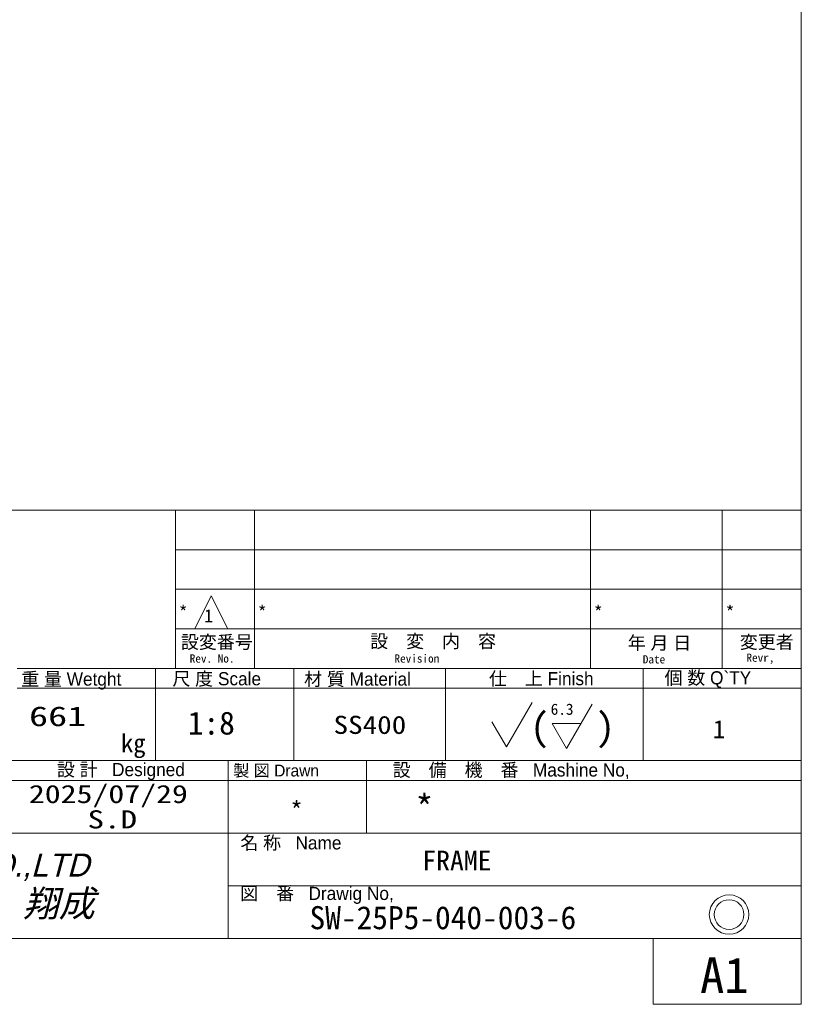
# Model space of a CAD drawing. Header units: millimetres. Extents: x -62 to 6744, y -106 to 4796.
# Tile 10 of 12: x 5691 to 6640, y 0 to 1196. Entities that reach past the tile are written whole.
import ezdxf
from ezdxf.enums import TextEntityAlignment as Align

# ---------------------------------------------------------------- set-up
doc = ezdxf.new("R2010")
doc.units = ezdxf.units.MM
doc.layers.get('0').update_dxf_attribs({"color": 157, "lineweight": 0})
for name, color, linetype, lineweight in [('1', 72, 'Continuous', 0), ('2', 176, 'Continuous', 0), ('4', 176, 'Continuous', 0)]:
    doc.layers.add(name, color=color, linetype=linetype, lineweight=lineweight)
doc.styles.add('JIS', font='txt')
doc.styles.add('TSTYLE20', font='txt')

# ---------------------------------------------------------------- blocks, each defined once
blk = doc.blocks.new('TITLE_BLOCK', base_point=(6640, 80))
at = {"color": 176, "linetype": 'Continuous', "lineweight": 0, "true_color": 0x000080}
for p, q in [((5903.6, 456), (5923.6, 496)), ((5923.6, 496), (5943.6, 456)), ((5903.6, 456), (5943.6, 456))]:
    blk.add_line(p, q, dxfattribs=at)
for radius in [24, 18]:
    blk.add_circle((6552.3, 109), radius, dxfattribs=at)
at = {"layer": '1', "color": 176, "linetype": 'Continuous', "lineweight": 0, "true_color": 0x000080}
blk.add_line((6640, 80), (5240, 80), dxfattribs=at)
at = {"layer": '2', "color": 176, "linetype": 'Continuous', "lineweight": 0, "true_color": 0x000080}
for p, q in [((6640, 600), (5240, 600)), ((5880, 600), (5880, 408)), ((5976, 600), (5976, 408)), ((6384, 600), (6384, 408)), ((6544, 600), (6544, 408)), ((6640, 600), (6640, 80)), ((5880, 552), (6640, 552)), ((5880, 504), (6640, 504)), ((5880, 456), (6640, 456)), ((5688, 408), (6640, 408)), ((5856, 408), (5856, 296)), ((6024, 408), (6024, 296)), ((6208, 408), (6208, 296)), ((6448, 408), (6448, 296)), ((5688, 384), (6640, 384)), ((5240, 296), (6640, 296)), ((5944, 296), (5944, 80)), ((6112, 296), (6112, 208)), ((5240, 272), (6640, 272)), ((5240, 208), (6640, 208)), ((5944, 144), (6640, 144)), ((5240, 80), (6640, 80))]:
    blk.add_line(p, q, dxfattribs=at)
at = {"layer": '4', "color": 176, "linetype": 'Continuous', "lineweight": 0, "true_color": 0x000080}
for p, q in [((6282.1, 312.5), (6313.3, 366.5)), ((6355, 310.6), (6386.1, 364.6)), ((6264.4, 343.1), (6282.1, 312.5)), ((6337.3, 341.2), (6355, 310.6)), ((6372.7, 341.2), (6337.3, 341.2))]:
    blk.add_line(p, q, dxfattribs=at)
at = {"layer": '1', "color": 176, "linetype": 'Continuous', "lineweight": 0, "true_color": 0x000080, "insert": (5895.1, 355.6), "char_height": 28, "width": 1530.666, "attachment_point": 1, "style": 'JIS'}
blk.add_mtext('{\\ftxt|b0|i0|c0|p0;1:8}', dxfattribs=at)
at = {"layer": '2', "color": 176, "linetype": 'Continuous', "lineweight": 0, "true_color": 0x000080, "style": 'JIS'}
for s, height, p in [('*', 16, (5884, 468)), ('*', 16, (5980, 468)), ('*', 16, (6388, 468)), ('*', 16, (6548, 468)), ('kg', 22, (5813.9, 306.2)), ('*', 32, (6171.5, 222.5)), ('*', 22, (6019.6, 224.3))]:
    blk.add_text(s, height=height, dxfattribs=at).set_placement(p)
for s, height, width, p in [('661', 24, 1.42, (5702.3, 337.8)), ('2025/07/29', 22, 1.29, (5702.1, 244.4)), ('S.D', 22, 1.34, (5773.3, 213.6)), ('FRAME', 24, 1.03, (6179.8, 162.6))]:
    blk.add_text(s, height=height, dxfattribs=dict(at, width=width)).set_placement(p)
at = {"layer": '2', "color": 176, "linetype": 'Continuous', "lineweight": 0, "true_color": 0x000080, "style": 'JIS', "width": 1.18}
blk.add_text('SS400', height=22, dxfattribs=at).set_placement((6116.2, 328.4), align=Align.CENTER)
at = {"layer": '2', "color": 176, "linetype": 'Continuous', "lineweight": 0, "true_color": 0x000080, "attachment_point": 1, "style": 'JIS'}
for s, insert, char_height, width in [('{\\fＭＳ Ｐ明朝|b0|i0|c0|p0;設変番号}', (5886.7, 448), 16, 1903.627), ('{\\fＭＳ Ｐ明朝|b0|i0|c0|p0;設\u3000変\u3000内\u3000容}', (6116.5, 449), 16, 2813.655), ('{\\fＭＳ Ｐ明朝|b0|i0|c0|p0;年 月 日}', (6429.2, 447), 16, 1580.287), ('{\\fＭＳ Ｐ明朝|b0|i0|c0|p0;変更者}', (6565.3, 448), 16, 1394.447), ('{\\ftxt|b0|i0|c0|p0;Rev. No.}', (5897.4, 425), 10, 614.286), ('{\\ftxt|b0|i0|c0|p0;Revision}', (6146, 425), 10, 588.662), ('{\\ftxt|b0|i0|c0|p0;Date}', (6447.5, 424), 10, 300), ('{\\ftxt|b0|i0|c0|p0;Revr,}', (6573.4, 426), 10, 396.825), ('{\\fＭＳ Ｐ明朝|b0|i0|c0|p0;個 数 Q`TY}', (6473.9, 404.5), 16, 2367.447), ('{\\fＭＳ Ｐ明朝|b0|i0|c0|p0;重 量 Wetght}', (5692.8, 403), 16, 2731.117), ('{\\fＭＳ Ｐ明朝|b0|i0|c0|p0;尺 度 Scale}', (5876.4, 403.4), 16, 2219.132), ('{\\fＭＳ Ｐ明朝|b0|i0|c0|p0;材 質 Material}', (6036.3, 403), 16, 2851.556), ('{\\fＭＳ Ｐ明朝|b0|i0|c0|p0;仕\u3000上 Finish}', (6260.7, 403.5), 16, 2629.081), ('{\\ftxt|b0|i0|c0|p0;1}', (6532.6, 345.1), 22, 115.238), ('{\\fＭＳ Ｐ明朝|b0|i0|c0|p0;設 計   Designed}', (5736.2, 293.1), 16, 3436.029), ('{\\fＭＳ Ｐ明朝|b0|i0|c0|p0;製 図 Drawn}', (5950.2, 291.1), 14.4, 2064.22), ('{\\fＭＳ Ｐ明朝|b0|i0|c0|p0;設\u3000備\u3000機\u3000番   Mashine No,}', (6143.9, 292.6), 16, 5826.829), ('{\\fＭＳ Ｐ明朝|b0|i0|c0|p0;名 称   Name }', (5958.9, 204.1), 16, 2576.384), ('{\\fHGｺﾞｼｯｸE|b0|i0|c0|p0;\\Q15;SHOSEI CO.,LTD}', (5475.7, 183.1), 28, 8414.163), ('{\\fＭＳ Ｐ明朝|b0|i0|c0|p0;図\u3000番   Drawig No,}', (5958.7, 142.7), 16, 3897.537), ('{\\fHGｺﾞｼｯｸE|b0|i0|c0|p0;\\Q15;翔成}', (5694.7, 138.5), 32, 3698.809), ('{\\ftxt|b0|i0|c0|p0;SW-25P5-040-003-6}', (6042.9, 119.2), 28, 13552)]:
    blk.add_mtext(s, dxfattribs=dict(at, insert=insert, char_height=char_height, width=width))
at = {"layer": '4', "color": 176, "linetype": 'Continuous', "lineweight": 0, "true_color": 0x000080, "attachment_point": 1, "style": 'JIS'}
for s, insert, char_height, width in [('{\\ftxt|b0|i0|c0|p0;1}', (5914.9, 479.8), 16, 60.952), ('{\\ftxt|b0|i0|c0|p0;6.3}', (6335.7, 365.2), 13.6, 378.728), ('{\\ftxt|b0|i0|c0|p0;(}', (6310.7, 353.9), 34, 587.175)]:
    blk.add_mtext(s, dxfattribs=dict(at, insert=insert, char_height=char_height, width=width))
at = {"layer": '4', "color": 176, "linetype": 'Continuous', "lineweight": 0, "true_color": 0x000080, "extrusion": (0, 0, -1), "insert": (6413.7, 353.9), "char_height": 34, "width": 587.175, "attachment_point": 1, "text_direction": (-1, 0, 0), "style": 'JIS'}
blk.add_mtext('{\\ftxt|b0|i0|c0|p0;(}', dxfattribs=at)
blk = doc.blocks.new('FORMAT')
at = {"color": 157, "linetype": 'Continuous', "lineweight": 0, "true_color": 0x44607b}
for p, q in [((6640, 80), (6640, 4672)), ((200, 80), (6640, 80)), ((6460, 0), (6640, 0))]:
    blk.add_line(p, q, dxfattribs=at)
at = {"color": 176, "linetype": 'Continuous', "lineweight": 0, "true_color": 0x000080}
for p, q in [((6460, 80), (6640, 80)), ((6640, 80), (6640, 0))]:
    blk.add_line(p, q, dxfattribs=at)
at = {"layer": '1', "color": 176, "linetype": 'Continuous', "lineweight": 0, "true_color": 0x000080}
blk.add_line((6460, 80), (6460, 0), dxfattribs=at)
at = {"color": 176, "linetype": 'Continuous', "lineweight": 0, "true_color": 0x000080}
blk.add_blockref('TITLE_BLOCK', (6640, 80), dxfattribs=at)
at = {"color": 176, "linetype": 'Continuous', "lineweight": 0, "true_color": 0x000080, "style": 'TSTYLE20'}
blk.add_text('A1', height=43.2, dxfattribs=at).set_placement((6517.1, 13.7))

msp = doc.modelspace()

# ---------------------------------------------------------------- block references
at = {"color": 176, "linetype": 'Continuous', "lineweight": 0, "true_color": 0x000080}
msp.add_blockref('FORMAT', (0, 0), dxfattribs=at)

doc.saveas('drawing.dxf')
